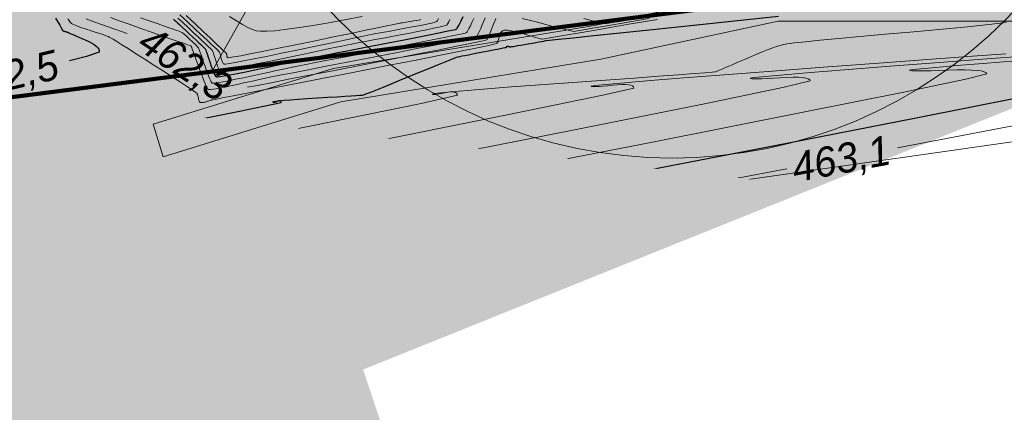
# Model space of a CAD drawing. Header units: metres. Extents: x 730549 to 731755, y 5527678 to 5528494.
# Tile 171 of 207: x 731666.37 to 731677.86, y 5527791.35 to 5527795.93. Entities that reach past the tile are written whole.
import ezdxf
from ezdxf.enums import TextEntityAlignment as Align

# ---------------------------------------------------------------- set-up
doc = ezdxf.new("R2010")
doc.units = ezdxf.units.M
doc.header["$LTSCALE"] = 0.1
doc.layers.add('3d Modell', color=7, linetype='Continuous', transparency=0.4)
doc.layers.add('LA_Planung BÄUME geplant', color=7, linetype='Continuous', transparency=0.8)
for name, color, linetype in [('LA_Allgemeine Einbauten', 7, 'Continuous'), ('LA_Planungsumgriff', 7, 'Continuous'), ('Netzbach mit Ausleitung', 7, 'Continuous'), ('Sparten Strom GEPLANT pdf', 7, 'Continuous'), ('Wiese und Waldnaab als Hintergrund', 7, 'Continuous')]:
    doc.layers.add(name, color=color, linetype=linetype)
doc.styles.add('Artifakt Element Thin', font='Artifakt Element Thin Italic.ttf')
doc.styles.add('TheSansSemiLight-Plain', font='txt')
picture_1 = doc.add_image_def('image1.png', size_in_pixel=(2382, 1684))

# ---------------------------------------------------------------- blocks, each defined once
blk = doc.blocks.new('PDF-Seite')
at = {"color": 255, "linetype": 'Continuous', "lineweight": 9, "transparency": 33554687}
blk.add_wipeout([(0, 103.921), (293.918, 103.921), (293.918, -103.921), (0, -103.921)], dxfattribs=at)
at = {"transparency": 33554687}
image = blk.add_image(picture_1, insert=(0, -103.921), size_in_units=(293.918, 207.843), dxfattribs=at)
image.dxf.flags = 7
blk = doc.blocks.new('Gruppe-3')
at = {"color": 7, "linetype": 'Continuous', "lineweight": 13, "transparency": 33554585}
blk.add_line((-865.703, -467.631), (-864.467, -467.397), dxfattribs=at)
at = {"color": 7, "linetype": 'Continuous', "lineweight": 13, "transparency": 33554585, "flags": 128}
for points in [[(-872.643, -465.647), (-872.598, -465.664), (-872.542, -465.685), (-872.475, -465.708), (-872.397, -465.735), (-872.308, -465.765), (-872.22, -465.795), (-872.163, -465.815)], [(-872.361, -465.63), (-872.26, -465.667), (-872.141, -465.709), (-872.004, -465.757), (-871.869, -465.805), (-871.751, -465.846), (-871.651, -465.881), (-871.569, -465.909), (-871.506, -465.931), (-871.46, -465.947), (-871.433, -465.957), (-871.423, -465.96), (-871.423, -465.961), (-871.422, -465.961), (-871.422, -465.961), (-871.422, -465.961), (-871.421, -465.961), (-871.421, -465.962), (-871.421, -465.962), (-871.421, -465.962), (-871.42, -465.962), (-871.42, -465.962), (-871.42, -465.962), (-871.419, -465.962), (-871.419, -465.963), (-871.419, -465.963), (-871.419, -465.963), (-871.418, -465.964), (-871.417, -465.968), (-871.412, -465.98), (-871.405, -466), (-871.395, -466.027), (-871.382, -466.062), (-871.367, -466.105), (-871.348, -466.155), (-871.327, -466.213), (-871.306, -466.271), (-871.287, -466.322), (-871.27, -466.365), (-871.255, -466.401), (-871.243, -466.43), (-871.232, -466.451), (-871.224, -466.465), (-871.219, -466.471), (-871.209, -466.472), (-871.191, -466.471), (-871.163, -466.467), (-871.125, -466.461), (-871.079, -466.452), (-871.023, -466.441), (-870.957, -466.427), (-870.883, -466.41), (-870.808, -466.394), (-870.743, -466.379), (-870.687, -466.367), (-870.64, -466.356), (-870.602, -466.348), (-870.574, -466.342), (-870.555, -466.338), (-870.545, -466.336), (-870.521, -466.331), (-870.46, -466.319), (-870.362, -466.3), (-870.227, -466.274), (-870.054, -466.24), (-869.844, -466.199), (-869.598, -466.151), (-869.314, -466.096), (-869.03, -466.041), (-868.783, -465.992), (-868.574, -465.951), (-868.402, -465.916), (-868.267, -465.889), (-868.17, -465.868), (-868.109, -465.855), (-868.086, -465.848), (-868.081, -465.842), (-868.074, -465.83), (-868.064, -465.812), (-868.053, -465.788), (-868.039, -465.758), (-868.024, -465.722), (-868.006, -465.68), (-867.987, -465.633)], [(-866.837, -465.643), (-866.75, -465.665), (-866.681, -465.682), (-866.632, -465.694), (-866.601, -465.701), (-866.59, -465.704), (-866.566, -465.7), (-866.501, -465.689), (-866.393, -465.671), (-866.243, -465.645)], [(-872.856, -465.647), (-872.847, -465.661), (-872.838, -465.673), (-872.83, -465.683), (-872.822, -465.691), (-872.815, -465.698), (-872.805, -465.705), (-872.79, -465.712), (-872.77, -465.721), (-872.745, -465.731), (-872.716, -465.742), (-872.681, -465.754), (-872.641, -465.767), (-872.596, -465.782), (-872.551, -465.796), (-872.511, -465.809), (-872.476, -465.82), (-872.446, -465.83), (-872.42, -465.839), (-872.4, -465.847), (-872.384, -465.853), (-872.373, -465.858), (-872.358, -465.866), (-872.328, -465.884), (-872.284, -465.911), (-872.226, -465.948), (-872.154, -465.993), (-872.068, -466.048), (-871.968, -466.112), (-871.854, -466.185), (-871.739, -466.258), (-871.64, -466.322), (-871.555, -466.377), (-871.485, -466.422), (-871.43, -466.459), (-871.39, -466.486), (-871.364, -466.504), (-871.353, -466.513), (-871.349, -466.518), (-871.346, -466.524), (-871.343, -466.53), (-871.341, -466.537), (-871.339, -466.544), (-871.337, -466.552), (-871.335, -466.561), (-871.334, -466.57), (-871.333, -466.58), (-871.331, -466.588), (-871.329, -466.596), (-871.326, -466.602), (-871.323, -466.608), (-871.32, -466.613), (-871.316, -466.617), (-871.311, -466.62), (-871.306, -466.622), (-871.3, -466.623), (-871.293, -466.623), (-871.284, -466.623), (-871.275, -466.622), (-871.265, -466.619), (-871.254, -466.616), (-871.242, -466.613), (-871.229, -466.608), (-871.218, -466.605), (-871.208, -466.602), (-871.198, -466.599), (-871.19, -466.596), (-871.182, -466.594), (-871.176, -466.592), (-871.17, -466.591), (-871.139, -466.585), (-871.058, -466.569), (-870.927, -466.544), (-870.744, -466.508), (-870.512, -466.463), (-870.228, -466.407), (-869.894, -466.342), (-869.51, -466.267), (-869.125, -466.191), (-868.792, -466.126), (-868.509, -466.07), (-868.276, -466.023), (-868.094, -465.986), (-867.963, -465.959), (-867.883, -465.941), (-867.854, -465.933), (-867.849, -465.929), (-867.845, -465.924), (-867.841, -465.917), (-867.838, -465.908), (-867.834, -465.898), (-867.831, -465.887), (-867.828, -465.874), (-867.825, -465.859), (-867.821, -465.844), (-867.817, -465.831), (-867.812, -465.819), (-867.807, -465.809), (-867.8, -465.799), (-867.793, -465.792), (-867.785, -465.785), (-867.776, -465.78), (-867.764, -465.777), (-867.747, -465.776), (-867.725, -465.778), (-867.698, -465.782), (-867.665, -465.788), (-867.627, -465.797), (-867.584, -465.809), (-867.536, -465.822), (-867.489, -465.836), (-867.447, -465.849), (-867.412, -465.859), (-867.382, -465.867), (-867.359, -465.874), (-867.342, -465.879), (-867.331, -465.882), (-867.326, -465.883), (-867.296, -465.878), (-867.212, -465.864), (-867.074, -465.84), (-866.881, -465.807), (-866.634, -465.765), (-866.332, -465.713), (-865.976, -465.652)], [(-871.551, -465.597), (-871.465, -465.678), (-871.379, -465.758), (-871.304, -465.828), (-871.24, -465.888), (-871.187, -465.937), (-871.146, -465.976), (-871.116, -466.005), (-871.097, -466.024), (-871.09, -466.032), (-871.087, -466.035), (-871.085, -466.041), (-871.083, -466.047), (-871.08, -466.056), (-871.077, -466.065), (-871.074, -466.077), (-871.07, -466.089), (-871.067, -466.103), (-871.063, -466.118), (-871.059, -466.13), (-871.055, -466.141), (-871.051, -466.151), (-871.047, -466.159), (-871.043, -466.165), (-871.038, -466.17), (-871.034, -466.173), (-871.016, -466.173), (-870.972, -466.167), (-870.903, -466.155), (-870.807, -466.137), (-870.686, -466.113), (-870.538, -466.083), (-870.365, -466.047), (-870.165, -466.006), (-869.966, -465.964), (-869.792, -465.928), (-869.644, -465.897), (-869.522, -465.872), (-869.427, -465.852), (-869.357, -465.837), (-869.313, -465.828), (-869.294, -465.824), (-869.284, -465.822), (-869.263, -465.818), (-869.232, -465.812), (-869.191, -465.805), (-869.139, -465.795), (-869.077, -465.784), (-869.004, -465.77), (-868.921, -465.755), (-868.839, -465.74), (-868.766, -465.726), (-868.704, -465.714), (-868.653, -465.703), (-868.612, -465.694), (-868.582, -465.687), (-868.562, -465.681), (-868.552, -465.677), (-868.545, -465.666), (-868.531, -465.641)], [(-871.573, -465.637), (-871.517, -465.689), (-871.453, -465.748), (-871.389, -465.808), (-871.333, -465.86), (-871.285, -465.905), (-871.246, -465.942), (-871.215, -465.971), (-871.193, -465.993), (-871.178, -466.007), (-871.172, -466.014), (-871.17, -466.018), (-871.166, -466.026), (-871.162, -466.036), (-871.158, -466.049), (-871.152, -466.066), (-871.146, -466.085), (-871.139, -466.107), (-871.131, -466.132), (-871.123, -466.157), (-871.116, -466.179), (-871.109, -466.198), (-871.102, -466.214), (-871.096, -466.227), (-871.09, -466.237), (-871.085, -466.244), (-871.08, -466.248), (-871.064, -466.248), (-871.027, -466.243), (-870.968, -466.233), (-870.887, -466.218), (-870.784, -466.198), (-870.659, -466.172), (-870.513, -466.142), (-870.345, -466.107), (-870.176, -466.072), (-870.03, -466.041), (-869.905, -466.015), (-869.802, -465.993), (-869.72, -465.976), (-869.661, -465.963), (-869.623, -465.955), (-869.607, -465.952), (-869.593, -465.949), (-869.562, -465.943), (-869.515, -465.934), (-869.45, -465.922), (-869.368, -465.906), (-869.269, -465.888), (-869.153, -465.866), (-869.019, -465.84), (-868.886, -465.815), (-868.771, -465.792), (-868.672, -465.773), (-868.59, -465.756), (-868.526, -465.743), (-868.479, -465.732), (-868.449, -465.724), (-868.436, -465.72), (-868.429, -465.71), (-868.416, -465.688), (-868.399, -465.654)], [(-871.477, -465.607), (-871.368, -465.708), (-871.274, -465.796), (-871.194, -465.871), (-871.129, -465.933), (-871.077, -465.982), (-871.04, -466.017), (-871.016, -466.04), (-871.007, -466.049), (-871.005, -466.052), (-871.004, -466.056), (-871.002, -466.059), (-871.002, -466.062), (-871.001, -466.065), (-871.001, -466.069), (-871.001, -466.072), (-871.001, -466.076), (-871.001, -466.08), (-871.001, -466.083), (-871, -466.086), (-870.999, -466.089), (-870.997, -466.092), (-870.994, -466.095), (-870.991, -466.097), (-870.988, -466.099), (-870.968, -466.098), (-870.919, -466.09), (-870.84, -466.076), (-870.73, -466.055), (-870.589, -466.027), (-870.419, -465.993), (-870.218, -465.952), (-869.987, -465.904), (-869.756, -465.856), (-869.555, -465.815), (-869.384, -465.779), (-869.244, -465.75), (-869.133, -465.727), (-869.052, -465.711), (-869.002, -465.7), (-868.982, -465.696), (-868.975, -465.695), (-868.964, -465.693), (-868.95, -465.691), (-868.932, -465.688), (-868.91, -465.684), (-868.885, -465.68), (-868.856, -465.675), (-868.823, -465.67), (-868.791, -465.664), (-868.762, -465.659), (-868.737, -465.654)], [(-872.01, -465.634), (-871.898, -465.672), (-871.802, -465.705), (-871.72, -465.734), (-871.652, -465.758), (-871.598, -465.777), (-871.559, -465.791), (-871.534, -465.8), (-871.524, -465.804), (-871.52, -465.807), (-871.514, -465.812), (-871.505, -465.819), (-871.494, -465.829), (-871.481, -465.841), (-871.466, -465.855), (-871.448, -465.871), (-871.428, -465.889), (-871.409, -465.907), (-871.391, -465.924), (-871.376, -465.938), (-871.364, -465.95), (-871.354, -465.96), (-871.346, -465.968), (-871.34, -465.975), (-871.337, -465.979), (-871.334, -465.984), (-871.329, -465.996), (-871.322, -466.014), (-871.314, -466.037), (-871.303, -466.066), (-871.291, -466.101), (-871.276, -466.142), (-871.26, -466.188), (-871.244, -466.235), (-871.229, -466.276), (-871.215, -466.31), (-871.204, -466.339), (-871.193, -466.363), (-871.185, -466.38), (-871.178, -466.391), (-871.172, -466.397), (-871.161, -466.397), (-871.136, -466.395), (-871.098, -466.389), (-871.046, -466.38), (-870.98, -466.367), (-870.902, -466.351), (-870.809, -466.332), (-870.703, -466.309), (-870.597, -466.286), (-870.505, -466.266), (-870.426, -466.249), (-870.36, -466.235), (-870.308, -466.224), (-870.269, -466.216), (-870.244, -466.21), (-870.232, -466.208), (-870.212, -466.204), (-870.161, -466.194), (-870.079, -466.178), (-869.968, -466.156), (-869.825, -466.129), (-869.653, -466.095), (-869.449, -466.056), (-869.216, -466.011), (-868.982, -465.966), (-868.779, -465.926), (-868.606, -465.892), (-868.465, -465.863), (-868.353, -465.84), (-868.273, -465.823), (-868.222, -465.811), (-868.203, -465.805), (-868.197, -465.798), (-868.188, -465.782), (-868.176, -465.759), (-868.16, -465.727), (-868.142, -465.688), (-868.12, -465.64)], [(-870.76, -466.444), (-870.759, -466.444), (-870.644, -466.422), (-870.486, -466.391), (-870.283, -466.351), (-870.036, -466.303), (-869.746, -466.247), (-869.412, -466.181), (-869.078, -466.116), (-868.787, -466.059), (-868.541, -466.01), (-868.339, -465.97), (-868.181, -465.938), (-868.066, -465.914), (-867.996, -465.898), (-867.97, -465.891), (-867.965, -465.886), (-867.959, -465.877), (-867.953, -465.864), (-867.945, -465.848), (-867.937, -465.828), (-867.927, -465.804), (-867.917, -465.777), (-867.906, -465.746), (-867.894, -465.715), (-867.883, -465.687), (-867.872, -465.663), (-867.861, -465.643)], [(-867.556, -465.64), (-867.472, -465.661), (-867.375, -465.686), (-867.279, -465.711), (-867.196, -465.733), (-867.125, -465.751), (-867.066, -465.766), (-867.02, -465.778), (-866.987, -465.786), (-866.966, -465.791), (-866.958, -465.793), (-866.931, -465.789), (-866.857, -465.776), (-866.734, -465.755), (-866.562, -465.726), (-866.342, -465.689), (-866.074, -465.642)], [(-870.97, -465.617), (-870.889, -465.67), (-870.817, -465.713), (-870.755, -465.747), (-870.702, -465.771), (-870.659, -465.785), (-870.609, -465.791), (-870.536, -465.791), (-870.441, -465.784), (-870.323, -465.771), (-870.183, -465.752), (-870.021, -465.726), (-869.836, -465.694), (-869.629, -465.656), (-869.423, -465.617)], [(-875.131, -467.907), (-872.146, -467.319), (-870.014, -466.894), (-868.735, -466.634), (-868.31, -466.537), (-868.313, -466.523), (-868.321, -466.513), (-868.333, -466.505), (-868.349, -466.5), (-868.37, -466.498), (-868.396, -466.499), (-868.426, -466.502), (-868.46, -466.509), (-868.494, -466.516), (-868.524, -466.521), (-868.549, -466.525), (-868.57, -466.528), (-868.586, -466.529), (-868.597, -466.529), (-868.604, -466.526), (-868.606, -466.523), (-868.581, -466.517), (-868.504, -466.508), (-868.376, -466.496), (-868.196, -466.48), (-867.965, -466.462), (-867.683, -466.44), (-867.35, -466.415), (-866.965, -466.387), (-866.581, -466.36), (-866.246, -466.336), (-865.963, -466.315), (-865.73, -466.298), (-865.549, -466.284), (-865.418, -466.275), (-865.337, -466.268), (-865.308, -466.265), (-865.298, -466.262), (-865.279, -466.255), (-865.251, -466.243), (-865.212, -466.227), (-865.164, -466.206), (-865.105, -466.181), (-865.037, -466.152), (-864.96, -466.118), (-864.88, -466.084), (-864.808, -466.054), (-864.742, -466.027), (-864.683, -466.004), (-864.631, -465.984), (-864.586, -465.968), (-864.548, -465.955), (-864.517, -465.947), (-864.468, -465.938), (-864.379, -465.927), (-864.249, -465.912), (-864.077, -465.895), (-863.865, -465.874), (-863.612, -465.851), (-863.319, -465.824), (-862.984, -465.795), (-862.65, -465.765), (-862.359, -465.737), (-862.111, -465.712), (-861.906, -465.689)], [(-875.379, -468.275), (-872.092, -467.631), (-869.536, -467.127), (-867.71, -466.763), (-866.615, -466.538), (-866.251, -466.454), (-866.256, -466.44), (-866.268, -466.429), (-866.289, -466.421), (-866.316, -466.416), (-866.351, -466.413), (-866.394, -466.413), (-866.444, -466.415), (-866.502, -466.421), (-866.56, -466.427), (-866.61, -466.431), (-866.653, -466.435), (-866.688, -466.437), (-866.715, -466.437), (-866.734, -466.436), (-866.746, -466.434), (-866.749, -466.43), (-866.706, -466.423), (-866.577, -466.41), (-866.361, -466.391), (-866.059, -466.366), (-865.67, -466.335), (-865.196, -466.298), (-864.634, -466.256), (-863.987, -466.207), (-863.339, -466.159), (-862.777, -466.117), (-862.301, -466.081), (-861.91, -466.052)], [(-874.022, -468.636), (-870.867, -468.026), (-868.198, -467.507), (-866.014, -467.08), (-864.316, -466.744), (-863.103, -466.5), (-862.376, -466.348), (-862.134, -466.287), (-862.142, -466.274), (-862.164, -466.262), (-862.2, -466.253), (-862.25, -466.247), (-862.313, -466.243), (-862.391, -466.241), (-862.482, -466.242), (-862.587, -466.245), (-862.692, -466.249), (-862.783, -466.252), (-862.861, -466.253), (-862.924, -466.254), (-862.973, -466.253), (-863.008, -466.252), (-863.029, -466.249), (-863.036, -466.245), (-863.002, -466.238), (-862.898, -466.227), (-862.726, -466.212), (-862.485, -466.191), (-862.175, -466.166), (-861.796, -466.137)], [(-863.175, -467.152), (-862.339, -466.993), (-861.017, -466.739)], [(-875.132, -468.542), (-871.788, -467.891), (-869.053, -467.356), (-866.926, -466.936), (-865.407, -466.632), (-864.496, -466.443), (-864.193, -466.37), (-864.199, -466.357), (-864.216, -466.346), (-864.244, -466.337), (-864.283, -466.331), (-864.332, -466.328), (-864.392, -466.327), (-864.463, -466.329), (-864.545, -466.333), (-864.626, -466.338), (-864.697, -466.342), (-864.757, -466.344), (-864.806, -466.345), (-864.844, -466.345), (-864.871, -466.344), (-864.887, -466.341), (-864.893, -466.338), (-864.849, -466.33), (-864.717, -466.317), (-864.497, -466.297), (-864.19, -466.272), (-863.794, -466.24), (-863.311, -466.203), (-862.74, -466.159), (-862.081, -466.11), (-861.421, -466.06)]]:
    blk.add_lwpolyline(points, dxfattribs=at)
at = {"color": 7, "linetype": 'Continuous', "lineweight": 25, "transparency": 33554585, "flags": 128}
for points in [[(-871.625, -465.65), (-871.614, -465.659), (-871.598, -465.673), (-871.577, -465.692), (-871.551, -465.717), (-871.519, -465.746), (-871.482, -465.78), (-871.441, -465.819), (-871.399, -465.858), (-871.362, -465.892), (-871.331, -465.921), (-871.305, -465.946), (-871.284, -465.966), (-871.269, -465.981), (-871.259, -465.991), (-871.254, -465.996), (-871.252, -466.001), (-871.248, -466.011), (-871.242, -466.025), (-871.236, -466.043), (-871.228, -466.066), (-871.218, -466.093), (-871.208, -466.124), (-871.196, -466.16), (-871.183, -466.196), (-871.172, -466.227), (-871.162, -466.254), (-871.153, -466.277), (-871.145, -466.295), (-871.138, -466.308), (-871.131, -466.317), (-871.126, -466.322), (-871.113, -466.323), (-871.082, -466.319), (-871.033, -466.311), (-870.966, -466.299), (-870.882, -466.282), (-870.78, -466.262), (-870.661, -466.237), (-870.524, -466.208), (-870.387, -466.179), (-870.267, -466.154), (-870.165, -466.132), (-870.081, -466.114), (-870.014, -466.1), (-869.965, -466.089), (-869.934, -466.083), (-869.92, -466.08), (-869.902, -466.077), (-869.862, -466.069), (-869.797, -466.056), (-869.709, -466.039), (-869.596, -466.018), (-869.461, -465.992), (-869.301, -465.961), (-869.118, -465.926), (-868.934, -465.89), (-868.775, -465.859), (-868.639, -465.832), (-868.527, -465.81), (-868.44, -465.791), (-868.376, -465.778), (-868.335, -465.768), (-868.319, -465.762), (-868.313, -465.754), (-868.302, -465.735), (-868.287, -465.706), (-868.268, -465.667), (-868.244, -465.617)], [(-873, -465.636), (-872.952, -465.719), (-872.936, -465.749), (-872.934, -465.751), (-872.933, -465.754), (-872.931, -465.756), (-872.93, -465.759), (-872.929, -465.761), (-872.928, -465.763), (-872.928, -465.765), (-872.927, -465.767), (-872.927, -465.769), (-872.926, -465.77), (-872.925, -465.772), (-872.923, -465.774), (-872.922, -465.776), (-872.92, -465.778), (-872.918, -465.78), (-872.915, -465.782), (-872.913, -465.784), (-872.91, -465.786), (-872.907, -465.787), (-872.903, -465.789), (-872.9, -465.79), (-872.896, -465.791), (-872.892, -465.792), (-872.887, -465.793), (-872.883, -465.794), (-872.878, -465.795), (-872.873, -465.796), (-872.869, -465.798), (-872.864, -465.799), (-872.859, -465.801), (-872.853, -465.804), (-872.848, -465.806), (-872.84, -465.81), (-872.828, -465.816), (-872.811, -465.823), (-872.789, -465.833), (-872.762, -465.844), (-872.73, -465.858), (-872.694, -465.874), (-872.653, -465.891), (-872.612, -465.91), (-872.577, -465.928), (-872.548, -465.946), (-872.525, -465.965), (-872.508, -465.983), (-872.496, -466), (-872.491, -466.018), (-872.491, -466.036), (-872.641, -466.084), (-872.838, -466.134)], [(-866.999, -467.586), (-866.603, -467.509), (-864.608, -467.123), (-862.975, -466.804), (-861.706, -466.553)], [(-874.757, -467.497), (-872.318, -467.015), (-870.855, -466.723), (-870.368, -466.62), (-870.369, -466.613), (-870.372, -466.608), (-870.376, -466.604), (-870.381, -466.602), (-870.388, -466.601), (-870.396, -466.603), (-870.406, -466.606), (-870.417, -466.611), (-870.427, -466.616), (-870.437, -466.619), (-870.445, -466.622), (-870.451, -466.623), (-870.456, -466.623), (-870.46, -466.622), (-870.462, -466.619), (-870.463, -466.615), (-870.455, -466.611), (-870.431, -466.606), (-870.39, -466.601), (-870.333, -466.595), (-870.26, -466.589), (-870.171, -466.582), (-870.066, -466.575), (-869.944, -466.568), (-869.822, -466.56), (-869.716, -466.554), (-869.626, -466.548), (-869.551, -466.544), (-869.492, -466.54), (-869.448, -466.537), (-869.42, -466.535), (-869.408, -466.533), (-869.396, -466.529), (-869.368, -466.518), (-869.323, -466.5), (-869.263, -466.476), (-869.186, -466.445), (-869.093, -466.407), (-868.984, -466.363), (-868.859, -466.312), (-868.734, -466.261), (-868.625, -466.217), (-868.532, -466.179), (-868.455, -466.148), (-868.394, -466.123), (-868.349, -466.105), (-868.32, -466.094), (-868.307, -466.089), (-868.298, -466.087), (-868.281, -466.083), (-868.256, -466.078), (-868.223, -466.072), (-868.182, -466.064), (-868.134, -466.054), (-868.078, -466.043), (-868.013, -466.031), (-867.949, -466.019), (-867.894, -466.008), (-867.847, -465.999), (-867.808, -465.991), (-867.778, -465.985), (-867.756, -465.981), (-867.742, -465.978), (-867.737, -465.976), (-867.736, -465.975), (-867.735, -465.975), (-867.735, -465.974), (-867.734, -465.973), (-867.734, -465.972), (-867.734, -465.971), (-867.734, -465.97), (-867.734, -465.969), (-867.734, -465.968), (-867.734, -465.968), (-867.734, -465.967), (-867.734, -465.966), (-867.733, -465.965), (-867.732, -465.965), (-867.732, -465.964), (-867.731, -465.963), (-867.729, -465.963), (-867.728, -465.963), (-867.726, -465.963), (-867.724, -465.963), (-867.722, -465.964), (-867.72, -465.964), (-867.717, -465.965), (-867.714, -465.967), (-867.711, -465.968), (-867.708, -465.969), (-867.706, -465.97), (-867.703, -465.971), (-867.7, -465.971), (-867.698, -465.972), (-867.696, -465.972), (-867.693, -465.972), (-867.688, -465.971), (-867.677, -465.97), (-867.66, -465.967), (-867.637, -465.963), (-867.608, -465.958), (-867.572, -465.952), (-867.531, -465.945), (-867.484, -465.936), (-867.436, -465.928), (-867.395, -465.921), (-867.36, -465.914), (-867.33, -465.909), (-867.307, -465.905), (-867.29, -465.902), (-867.279, -465.9), (-867.274, -465.899), (-867.238, -465.895), (-867.133, -465.884), (-866.961, -465.866), (-866.72, -465.841), (-866.411, -465.809), (-866.035, -465.769), (-865.59, -465.723), (-865.076, -465.669), (-864.563, -465.615)], [(-871.683, -468.485), (-868.962, -467.963), (-867.977, -467.774)]]:
    blk.add_lwpolyline(points, dxfattribs=at)
at = {"color": 7, "transparency": 33554585, "char_height": 0.3453, "attachment_point": 1, "line_spacing_factor": 1.206165, "style": 'Artifakt Element Thin'}
for s, insert, rotation in [('462,3', (-871.877, -465.701), 326.4672), ('462,5', (-874.142, -466.267), 13.2245), ('463,1', (-864.434, -467.216), 10.7814), ('463', (-867.944, -467.592), 10.8944)]:
    blk.add_mtext(s, dxfattribs=dict(at, insert=insert, rotation=rotation))
blk = doc.blocks.new('Site Model Opacity Container')
at = {"color": 255, "linetype": 'Continuous', "lineweight": 5, "transparency": 33554585}
blk.add_wipeout([(-902.089, -384.516), (-896.561, -388.799), (-893.564, -391.703), (-885.114, -401.015), (-850.08, -459.012), (-849.968, -459.396), (-850.839, -465.338), (-853.983, -465.958), (-902.175, -472.837), (-946.175, -476.837), (-962.175, -476.837), (-998.175, -420.837), (-998.362, -413.454), (-991.275, -397.622), (-990.069, -396.546)], dxfattribs=at)
at = {"color": 31, "linetype": 'Continuous', "lineweight": 5, "true_color": 0xe0cb9d, "transparency": 33554585, "flags": 128}
blk.add_lwpolyline([(-902.089, -384.516), (-896.561, -388.799), (-893.564, -391.703), (-885.114, -401.015), (-850.08, -459.012), (-849.968, -459.396), (-850.839, -465.338), (-853.983, -465.958), (-902.175, -472.837), (-946.175, -476.837), (-962.175, -476.837), (-998.175, -420.837), (-998.362, -413.454), (-991.275, -397.622), (-990.069, -396.546)], close=True, dxfattribs=at)
at = {"color": 7, "transparency": 33554687}
blk.add_blockref('Gruppe-3', (0, 0), dxfattribs=at)
blk = doc.blocks.new('Geländemodell (2D)')
at = {"color": 31, "true_color": 0xe0cb9d, "transparency": 33554687}
blk.add_blockref('Site Model Opacity Container', (0, 0), dxfattribs=at)
at = {"color": 0, "flags": 1}
for tag in ['IFC_UUID', 'instanceID']:
    blk.add_attdef(tag, (-998.522, -476.837), '', height=0.00018, dxfattribs=at)
blk = doc.blocks.new('P_Baum')
at = {"linetype": 'Continuous', "lineweight": 0, "transparency": 33554687}
h = blk.add_hatch(color=53, dxfattribs=at)
edge = h.paths.add_edge_path()
edge.add_arc((0, 0), 5, 0, 360)
at = {"color": 7, "linetype": 'Continuous', "lineweight": 20, "transparency": 33554687}
blk.add_circle((0, 0), 5, dxfattribs=at)
at = {"color": 58, "true_color": 0x4b5f00, "transparency": 33554687, "style": 'TheSansSemiLight-Plain'}
for tag, p in [('Botanischer_Name', (0.196, 1.085)), ('Nummer', (0.196, -0.556)), ('Stammumfang', (0.196, -1.649))]:
    blk.add_attdef(tag, text='', height=0.504, dxfattribs=at).set_placement(p, align=Align.TOP_LEFT)
blk = doc.blocks.new('Baum Pflanzung')
at = {"color": 7, "transparency": 33554687, "xscale": 0.2, "yscale": 0.2, "zscale": 0.2}
blk.add_blockref('P_Baum', (0, -0.0085), dxfattribs=at)

msp = doc.modelspace()

# ---------------------------------------------------------------- block references
at = {"layer": 'Sparten Strom GEPLANT pdf', "color": 16, "true_color": 0x800000, "transparency": 33554687}
msp.add_blockref('PDF-Seite', (731393.397, 5527843.198), dxfattribs=at)

# ---------------------------------------------------------------- next in the draw order: block references
at = {"layer": '3d Modell', "color": 31, "true_color": 0xe0cb9d, "transparency": 33554687}
msp.add_blockref('Geländemodell (2D)', (732539.784, 5528261.585), dxfattribs=at)

# ---------------------------------------------------------------- next in the draw order: wipeouts: each hides what was drawn before it
at = {"color": 255, "linetype": 'Continuous', "lineweight": 5, "transparency": 33554585}
msp.add_wipeout([(731656.25, 5527870.55), (731643.6, 5527865.6), (731642.271, 5527860.578), (731638.4, 5527857.6), (731654.4, 5527839.4), (731661.2, 5527819.4), (731668.8, 5527807.6), (731683.6, 5527801.8), (731689.8, 5527798.6), (731690, 5527794.8), (731680.8, 5527793.4), (731666.6, 5527795), (731653.4, 5527794), (731639.4, 5527790.6), (731635, 5527785.4), (731646, 5527779.8), (731687.6, 5527788.6), (731700.4, 5527795.6)], dxfattribs=at).dxf.layer = '3d Modell'

# ---------------------------------------------------------------- next in the draw order: hatches: boundary and pattern name
at = {"layer": 'LA_Allgemeine Einbauten', "linetype": 'Continuous', "lineweight": 0, "true_color": 0xa0a0a4, "transparency": 33554687}
msp.add_hatch(color=253, dxfattribs=at).paths.add_polyline_path([(731667.922, 5527794.711), (731670.022, 5527795.361), (731673.072, 5527795.861), (731675.172, 5527796.311), (731677.536, 5527796.311), (731681.212, 5527796.311), (731681.212, 5527795.911), (731677.536, 5527795.911), (731675.215, 5527795.911), (731673.146, 5527795.468), (731670.114, 5527794.97), (731668.04, 5527794.329)])
at = {"layer": 'Netzbach mit Ausleitung', "linetype": 'Continuous', "lineweight": 0, "true_color": 0x66aaff, "transparency": 33554585}
for points in [[(731630.413, 5527861.304), (731630.332, 5527858.83), (731633.131, 5527854.862), (731634.346, 5527850.669), (731635.071, 5527844.059), (731637.459, 5527838.335), (731638.601, 5527838.008), (731640.45, 5527837.657), (731641.965, 5527834.855), (731639.581, 5527831.827), (731641.11, 5527827.971), (731641.516, 5527825.699), (731645.354, 5527821.096), (731646.864, 5527819.271), (731648.595, 5527817.524), (731650.337, 5527815.55), (731659.675, 5527807.165), (731666.014, 5527802.345), (731668.936, 5527800.508), (731672.007, 5527799.208), (731682.03, 5527799.14), (731687.449, 5527798.821), (731688.341, 5527796.331), (731680.704, 5527796.248), (731668.821, 5527795.448), (731666.852, 5527797.345), (731666.353, 5527799.604), (731664.875, 5527800.699), (731658.399, 5527805.623), (731648.914, 5527814.14), (731647.134, 5527816.157), (731645.381, 5527817.927), (731643.815, 5527819.817), (731639.935, 5527824.472), (731638.155, 5527826.943), (731636.475, 5527830.33), (731632.827, 5527831.037), (731631.935, 5527832.749), (731633.047, 5527834.163), (731632.564, 5527840.313), (731631.575, 5527843.826), (731631.075, 5527849.304), (731630.141, 5527852.321), (731627.123, 5527857.824), (731624.686, 5527860.776)], [(731630.029, 5527858.739), (731632.857, 5527854.73), (731634.05, 5527850.611), (731634.777, 5527843.983), (731637.237, 5527838.086), (731638.16, 5527837.1), (731640.254, 5527837.389), (731641.607, 5527834.886), (731639.238, 5527831.877), (731640.82, 5527827.889), (731641.235, 5527825.568), (731645.123, 5527820.904), (731646.642, 5527819.07), (731648.376, 5527817.319), (731650.124, 5527815.338), (731659.484, 5527806.934), (731665.844, 5527802.098), (731668.797, 5527800.241), (731671.945, 5527798.909), (731682.02, 5527798.841), (731687.54, 5527798.56), (731688.2, 5527796.64), (731680.692, 5527796.548), (731668.933, 5527795.756), (731667.126, 5527797.498), (731666.622, 5527799.778), (731665.055, 5527800.939), (731658.591, 5527805.854), (731649.128, 5527814.351), (731647.353, 5527816.362), (731645.603, 5527818.129), (731644.046, 5527820.009), (731640.172, 5527824.656), (731638.413, 5527827.098), (731636.678, 5527830.596), (731633.026, 5527831.304), (731632.29, 5527832.716), (731634.54, 5527834.52), (731632.861, 5527840.366), (731631.871, 5527843.881), (731631.371, 5527849.363), (731630.418, 5527852.438), (731627.372, 5527857.993), (731625.05, 5527860.8), (731630.12, 5527861.255)]]:
    msp.add_hatch(color=161, dxfattribs=at).paths.add_polyline_path(points)
at = {"layer": 'Netzbach mit Ausleitung', "linetype": 'Continuous', "lineweight": 0, "true_color": 0xcc9966, "transparency": 33554508}
msp.add_hatch(color=33, dxfattribs=at).paths.add_polyline_path([(731647.257, 5527821.96), (731647.528, 5527821.498), (731647.768, 5527821.078), (731647.977, 5527820.701), (731648.155, 5527820.366), (731648.302, 5527820.074), (731648.417, 5527819.824), (731648.501, 5527819.617), (731648.553, 5527819.452), (731648.71, 5527819.181), (731648.883, 5527818.903), (731649.074, 5527818.619), (731649.282, 5527818.329), (731649.506, 5527818.032), (731649.748, 5527817.729), (731650.006, 5527817.419), (731650.282, 5527817.103), (731651.215, 5527816.217), (731652.182, 5527815.324), (731653.184, 5527814.424), (731654.22, 5527813.516), (731655.291, 5527812.601), (731656.396, 5527811.679), (731657.535, 5527810.749), (731658.708, 5527809.812), (731659.884, 5527808.904), (731661.029, 5527808.062), (731662.145, 5527807.284), (731663.231, 5527806.573), (731664.286, 5527805.926), (731665.311, 5527805.345), (731666.307, 5527804.829), (731667.272, 5527804.378), (731668.254, 5527803.963), (731669.298, 5527803.556), (731670.404, 5527803.155), (731671.574, 5527802.761), (731672.805, 5527802.374), (731674.1, 5527801.994), (731675.456, 5527801.621), (731676.876, 5527801.255), (731678.187, 5527800.888), (731679.218, 5527800.513), (731679.971, 5527800.13), (731680.444, 5527799.739), (731680.637, 5527799.339), (731680.552, 5527798.932), (731680.187, 5527798.516), (731679.543, 5527798.092), (731678.749, 5527797.684), (731677.936, 5527797.317), (731677.102, 5527796.99), (731676.249, 5527796.704), (731675.376, 5527796.459), (731674.482, 5527796.254), (731673.569, 5527796.09), (731672.636, 5527795.966), (731671.716, 5527795.869), (731670.841, 5527795.785), (731670.012, 5527795.714), (731669.228, 5527795.656), (731668.49, 5527795.61), (731667.798, 5527795.578), (731667.151, 5527795.559), (731666.55, 5527795.552), (731665.962, 5527795.629), (731665.354, 5527795.857), (731664.727, 5527796.239), (731664.08, 5527796.773), (731663.414, 5527797.459), (731662.728, 5527798.298), (731662.023, 5527799.289), (731661.298, 5527800.433), (731660.582, 5527801.603), (731659.903, 5527802.672), (731659.261, 5527803.64), (731658.656, 5527804.507), (731658.089, 5527805.273), (731657.558, 5527805.938), (731657.064, 5527806.502), (731656.607, 5527806.966), (731656.121, 5527807.369), (731655.541, 5527807.754), (731654.865, 5527808.12), (731654.094, 5527808.468), (731653.229, 5527808.797), (731652.268, 5527809.107), (731651.212, 5527809.399), (731650.062, 5527809.672), (731648.925, 5527809.978), (731647.911, 5527810.372), (731647.02, 5527810.852), (731646.251, 5527811.419), (731645.605, 5527812.072), (731645.082, 5527812.811), (731644.682, 5527813.637), (731644.404, 5527814.55), (731644.281, 5527815.081), (731644.159, 5527815.576), (731644.039, 5527816.035), (731643.921, 5527816.457), (731643.804, 5527816.844), (731643.689, 5527817.194), (731643.576, 5527817.509), (731643.464, 5527817.787), (731642.946, 5527817.86), (731642.346, 5527817.946), (731641.665, 5527818.044), (731640.902, 5527818.155), (731640.059, 5527818.278), (731639.134, 5527818.414), (731638.129, 5527818.562), (731637.042, 5527818.722), (731635.69, 5527818.636), (731634.397, 5527818.629), (731633.162, 5527818.701), (731631.987, 5527818.853), (731630.871, 5527819.084), (731629.813, 5527819.395), (731628.814, 5527819.785), (731627.874, 5527820.254), (731627.021, 5527820.78), (731626.282, 5527821.34), (731625.657, 5527821.934), (731625.147, 5527822.562), (731624.751, 5527823.223), (731624.469, 5527823.919), (731624.302, 5527824.648), (731624.249, 5527825.411), (731624.277, 5527826.171), (731624.352, 5527826.889), (731624.474, 5527827.566), (731624.644, 5527828.201), (731624.861, 5527828.796), (731625.125, 5527829.349), (731625.437, 5527829.86), (731625.796, 5527830.331), (731626.199, 5527830.767), (731626.644, 5527831.174), (731627.131, 5527831.553), (731627.659, 5527831.904), (731628.228, 5527832.227), (731628.84, 5527832.521), (731629.492, 5527832.787), (731630.187, 5527833.024), (731630.869, 5527833.272), (731631.487, 5527833.566), (731632.041, 5527833.909), (731632.529, 5527834.299), (731632.953, 5527834.736), (731633.312, 5527835.221), (731633.607, 5527835.754), (731633.837, 5527836.334), (731634.061, 5527836.909), (731634.335, 5527837.427), (731634.662, 5527837.888), (731635.039, 5527838.292), (731635.469, 5527838.639), (731635.949, 5527838.928), (731636.482, 5527839.16), (731637.065, 5527839.336), (731637.678, 5527839.472), (731638.297, 5527839.588), (731638.923, 5527839.684), (731639.555, 5527839.76), (731640.194, 5527839.815), (731640.839, 5527839.85), (731641.491, 5527839.865), (731642.15, 5527839.86), (731642.775, 5527839.73), (731643.327, 5527839.373), (731643.806, 5527838.787), (731644.212, 5527837.973), (731644.544, 5527836.932), (731644.803, 5527835.662), (731644.989, 5527834.164), (731645.102, 5527832.437), (731645.202, 5527830.664), (731645.351, 5527829.022), (731645.547, 5527827.514), (731645.793, 5527826.138), (731646.086, 5527824.894), (731646.428, 5527823.784), (731646.818, 5527822.805)])
at = {"layer": 'Wiese und Waldnaab als Hintergrund', "linetype": 'Continuous', "lineweight": 0, "true_color": 0xc4d309, "transparency": 33554483}
msp.add_hatch(color=52, dxfattribs=at).paths.add_polyline_path([(731645.564, 5527857.533), (731648.867, 5527864.657), (731649.383, 5527877.95), (731647.211, 5527873.709), (731644.51, 5527868.986), (731642.564, 5527867.465), (731640.331, 5527865.812), (731639.379, 5527864.4), (731636.728, 5527863.807), (731633.047, 5527861.647), (731631.137, 5527861.584), (731630.858, 5527859.542), (731633.047, 5527858.626), (731633.047, 5527854.945), (731634.69, 5527852.115), (731634.909, 5527851.033), (731629.053, 5527848.479), (731629.179, 5527851.913), (731627.956, 5527853.892), (731627.903, 5527855.294), (731626.593, 5527858.068), (731624.42, 5527859.54), (731622.589, 5527861.552), (731621.652, 5527862.757), (731619.632, 5527862.838), (731618.716, 5527863.844), (731616.376, 5527864.09), (731612.952, 5527864.117), (731610.942, 5527864.098), (731608.787, 5527862.654), (731606.291, 5527862.481), (731603.11, 5527862.133), (731600.869, 5527862.39), (731599.896, 5527862.082), (731597.59, 5527862.936), (731596.695, 5527862.837), (731594.94, 5527863.249), (731593.609, 5527863.892), (731591.362, 5527863.762), (731589.607, 5527864.173), (731588.038, 5527863.8), (731585.807, 5527863.052), (731583.764, 5527863.331), (731580.064, 5527863.126), (731578.55, 5527862.256), (731574.465, 5527862.814), (731571.547, 5527860.985), (731568.651, 5527858.957), (731566.276, 5527858.596), (731562.786, 5527858.314), (731560.376, 5527856.44), (731556.484, 5527853.398), (731555.994, 5527850.527), (731557.845, 5527847.411), (731559.125, 5527846.746), (731558.537, 5527844.77), (731556.8, 5527842.266), (731556.004, 5527842.179), (731554.754, 5527840.734), (731550.656, 5527839.58), (731549.012, 5527840.808), (731545.888, 5527841.774), (731542.225, 5527843.988), (731540.946, 5527845.557), (731537.608, 5527842.978), (731535.133, 5527842.606), (731532.436, 5527840.6), (731531.187, 5527840.061), (731530.368, 5527838.361), (731529.408, 5527838.86), (731526.048, 5527837.385), (731522.479, 5527835.987), (731521.276, 5527835.956), (731518.457, 5527834.138), (731515.806, 5527833.545), (731514.217, 5527834.277), (731511.886, 5527833.518), (731508.735, 5527832.303), (731502.8, 5527735.172), (731587.4, 5527735), (731587, 5527743.2), (731600.4, 5527745), (731608.395, 5527752.271), (731632.944, 5527766.213), (731648.414, 5527772.839), (731668.004, 5527780.419), (731667.688, 5527783.302), (731672.77, 5527784.664), (731670.373, 5527791.846), (731680.682, 5527795.994), (731685.016, 5527799.588), (731678.469, 5527800.58), (731672.244, 5527803.218), (731664.806, 5527806.828), (731657.127, 5527811.72), (731650.928, 5527816.875), (731647.611, 5527821.441), (731645.652, 5527826.457), (731645.095, 5527830.621), (731645.855, 5527836.539), (731646.72, 5527839.652), (731643.205, 5527845.102), (731642.516, 5527849.553), (731640.4, 5527852.339)])

# ---------------------------------------------------------------- next in the draw order: linework, layer by layer
at = {"layer": 'LA_Allgemeine Einbauten', "color": 7, "linetype": 'Continuous', "lineweight": 9, "transparency": 33554569, "flags": 128}
msp.add_lwpolyline([(731667.922, 5527794.711), (731670.022, 5527795.361), (731673.072, 5527795.861), (731675.172, 5527796.311), (731677.536, 5527796.311), (731681.212, 5527796.311), (731681.212, 5527795.911), (731677.536, 5527795.911), (731675.215, 5527795.911), (731673.146, 5527795.468), (731670.114, 5527794.97), (731668.04, 5527794.329)], close=True, dxfattribs=at)
at = {"layer": 'LA_Planungsumgriff', "color": 16, "linetype": 'Continuous', "lineweight": 100, "true_color": 0x800000, "transparency": 33554687, "flags": 128}
msp.add_lwpolyline([(731651.499, 5527808.125), (731657.056, 5527804.401), (731663.615, 5527794.685), (731674.985, 5527796.137), (731688.595, 5527796.382), (731687.37, 5527798.931), (731675.756, 5527801.352), (731667.617, 5527804.985), (731657.183, 5527811.152), (731650.674, 5527816.67)], dxfattribs=at)
at = {"layer": 'Netzbach mit Ausleitung', "color": 5, "linetype": 'Continuous', "lineweight": 9, "true_color": 0x0000ff, "transparency": 33554687, "flags": 128}
msp.add_lwpolyline([(731668.61, 5527795.33), (731669, 5527796.02), (731669.06, 5527796.69), (731668.73, 5527797.32)], dxfattribs=at)

# ---------------------------------------------------------------- next in the draw order: block references
at = {"layer": 'LA_Planung BÄUME geplant', "color": 7, "transparency": 33554483, "xscale": 5.5, "yscale": 5.5, "zscale": 5.5}
msp.add_blockref('Baum Pflanzung', (731673.978, 5527799.861), dxfattribs=at)

doc.saveas('drawing.dxf')
